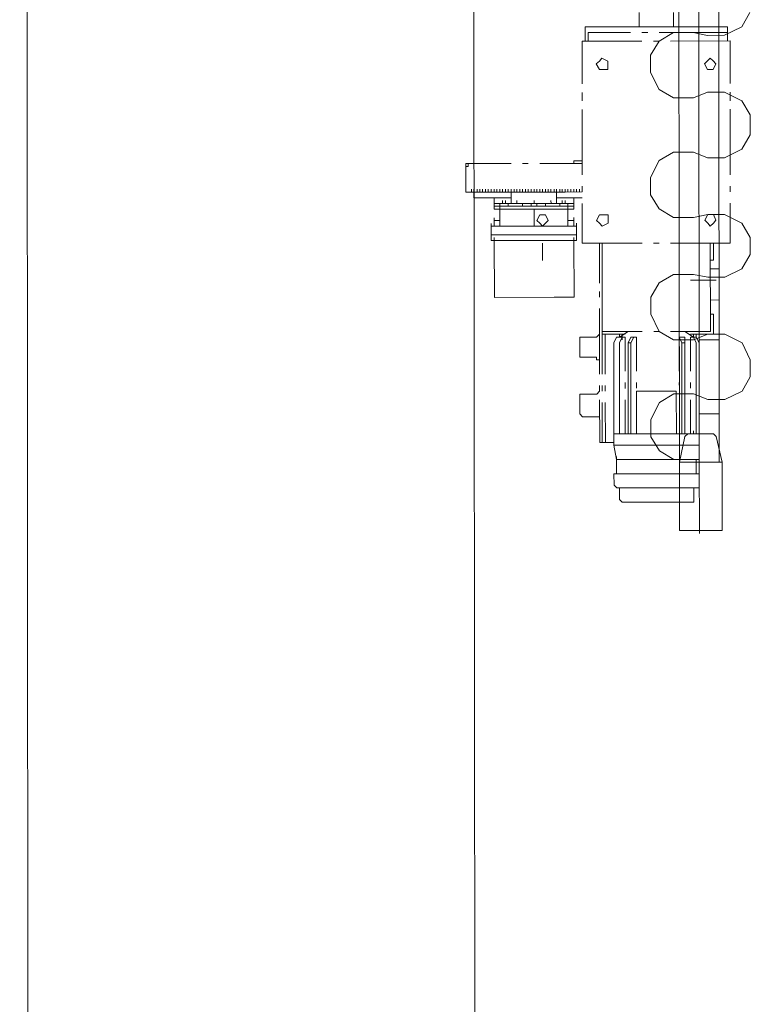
# Model space of a CAD drawing. Header units: inches. Extents: x -5850 to 5646, y 8947 to 13007.
# Tile 62 of 256: x -4498 to -4390, y 10320 to 10466. Entities that reach past the tile are written whole.
import ezdxf

# ---------------------------------------------------------------- set-up
doc = ezdxf.new("R2010")
doc.units = ezdxf.units.IN
doc.header["$MEASUREMENT"] = 0
doc.layers.add('at_Entity', color=7, linetype='Continuous')

msp = doc.modelspace()

# ---------------------------------------------------------------- linework, layer by layer
at = {"layer": 'at_Entity', "color": 7, "lineweight": 20}
for p, q in [((-4498.3, 11697.4), (-4496.97, 10199.58)), ((-4430.67, 10205.55), (-4432, 11691.97)), ((-4406.37, 10467.03), (-4406.36, 10464.92)), ((-4401.29, 10464.93), (-4401.29, 10467.04)), ((-4414.39, 10464.91), (-4393.26, 10464.93)), ((-4414.39, 10462.81), (-4414.39, 10464.91)), ((-4407.65, 10464.08), (-4413.95, 10464.07)), ((-4413.95, 10464.07), (-4413.95, 10462.81)), ((-4405.08, 10464.08), (-4405.97, 10464.08)), ((-4396.66, 10464.09), (-4403.41, 10464.08)), ((-4393.26, 10464.09), (-4396.66, 10464.09)), ((-4393.26, 10464.09), (-4393.7, 10464.09)), ((-4393.26, 10464.93), (-4393.26, 10462.83)), ((-4393.26, 10462.83), (-4393.26, 10464.09)), ((-4414.84, 10462.81), (-4405.97, 10462.81)), ((-4414.83, 10456.47), (-4414.84, 10462.81)), ((-4404.24, 10462.82), (-4403.41, 10462.82)), ((-4401.73, 10462.82), (-4392.87, 10462.83)), ((-4392.87, 10462.83), (-4392.86, 10456.49)), ((-4412.27, 10459.85), (-4412.72, 10459.43)), ((-4411.88, 10460.27), (-4412.27, 10459.85)), ((-4410.99, 10459.85), (-4411.88, 10460.27)), ((-4410.99, 10458.58), (-4410.99, 10459.85)), ((-4396.21, 10459.86), (-4396.66, 10459.44)), ((-4395.82, 10460.29), (-4396.21, 10459.86)), ((-4395.37, 10459.86), (-4395.82, 10460.29)), ((-4394.98, 10459.44), (-4395.37, 10459.86)), ((-4412.72, 10459.43), (-4412.27, 10458.58)), ((-4412.27, 10458.58), (-4410.99, 10458.58)), ((-4396.66, 10459.44), (-4396.21, 10458.6)), ((-4396.21, 10458.6), (-4395.37, 10458.6)), ((-4395.37, 10458.6), (-4394.98, 10459.44)), ((-4414.83, 10453.93), (-4414.83, 10455.2)), ((-4392.86, 10455.22), (-4392.86, 10453.95)), ((-4414.82, 10442.95), (-4414.83, 10452.67)), ((-4392.86, 10452.69), (-4392.85, 10442.97)), ((-4416.05, 10444.64), (-4416.05, 10445.06)), ((-4416.05, 10445.06), (-4414.82, 10445.06)), ((-4431.72, 10444.62), (-4432.11, 10444.62)), ((-4432.11, 10444.62), (-4432.11, 10444.2)), ((-4432.1, 10440.4), (-4432.11, 10444.2)), ((-4432.11, 10444.2), (-4431.72, 10444.2)), ((-4432.1, 10440.4), (-4432.11, 10444.2)), ((-4431.72, 10444.2), (-4432.11, 10444.2)), ((-4431.72, 10444.62), (-4425.36, 10444.63)), ((-4431.72, 10444.2), (-4431.72, 10444.62)), ((-4431.72, 10444.62), (-4431.72, 10444.2)), ((-4423.69, 10444.63), (-4422.85, 10444.63)), ((-4421.12, 10444.63), (-4414.82, 10444.64)), ((-4431.27, 10440.4), (-4431.27, 10440.83)), ((-4431.27, 10440.4), (-4431.27, 10440.83)), ((-4430.88, 10440.4), (-4430.88, 10440.83)), ((-4430.88, 10440.4), (-4430.88, 10440.83)), ((-4430.43, 10440.4), (-4430.43, 10440.83)), ((-4430.43, 10440.4), (-4430.43, 10440.83)), ((-4429.99, 10440.4), (-4429.99, 10440.83)), ((-4429.99, 10440.4), (-4429.99, 10440.83)), ((-4429.6, 10440.4), (-4429.6, 10440.83)), ((-4429.15, 10440.4), (-4429.15, 10440.83)), ((-4428.76, 10440.4), (-4428.76, 10440.83)), ((-4428.31, 10440.4), (-4428.31, 10440.83)), ((-4427.87, 10440.41), (-4427.87, 10440.83)), ((-4427.48, 10440.41), (-4427.48, 10440.83)), ((-4427.48, 10440.41), (-4427.48, 10440.83)), ((-4427.03, 10440.41), (-4427.03, 10440.83)), ((-4427.03, 10440.41), (-4427.03, 10440.83)), ((-4427.03, 10440.41), (-4427.03, 10440.83)), ((-4426.64, 10440.41), (-4426.64, 10440.83)), ((-4426.64, 10440.41), (-4426.64, 10440.83)), ((-4426.19, 10440.41), (-4426.19, 10440.83)), ((-4426.19, 10440.41), (-4426.19, 10440.83)), ((-4426.19, 10440.41), (-4426.19, 10440.83)), ((-4425.8, 10440.41), (-4425.8, 10440.83)), ((-4425.8, 10440.41), (-4425.8, 10440.83)), ((-4425.8, 10440.41), (-4425.8, 10440.83)), ((-4425.36, 10440.41), (-4425.36, 10440.83)), ((-4425.36, 10440.41), (-4425.36, 10440.83)), ((-4424.91, 10440.41), (-4424.91, 10440.83)), ((-4424.91, 10440.41), (-4424.91, 10440.83)), ((-4424.91, 10440.41), (-4424.91, 10440.83)), ((-4424.52, 10440.41), (-4424.52, 10440.83)), ((-4424.07, 10440.41), (-4424.08, 10440.83)), ((-4424.07, 10440.41), (-4424.08, 10440.83)), ((-4423.68, 10440.41), (-4423.68, 10440.83)), ((-4423.68, 10440.41), (-4423.68, 10440.83)), ((-4423.24, 10440.41), (-4423.24, 10440.83)), ((-4423.24, 10440.41), (-4423.24, 10440.83)), ((-4423.24, 10440.41), (-4423.24, 10440.83)), ((-4422.85, 10440.41), (-4422.85, 10440.83)), ((-4422.4, 10440.41), (-4422.4, 10440.83)), ((-4422.4, 10440.41), (-4422.4, 10440.83)), ((-4421.96, 10440.41), (-4421.96, 10440.83)), ((-4421.96, 10440.41), (-4421.96, 10440.83)), ((-4421.96, 10440.41), (-4421.96, 10440.83)), ((-4421.57, 10440.41), (-4421.57, 10440.83)), ((-4421.57, 10440.41), (-4421.57, 10440.83)), ((-4421.12, 10440.41), (-4421.12, 10440.83)), ((-4421.12, 10440.41), (-4421.12, 10440.83)), ((-4421.12, 10440.41), (-4421.12, 10440.83)), ((-4420.73, 10440.41), (-4420.73, 10440.84)), ((-4420.28, 10440.41), (-4420.28, 10440.84)), ((-4420.28, 10440.41), (-4420.28, 10440.84)), ((-4420.28, 10440.41), (-4420.28, 10440.84)), ((-4419.89, 10440.41), (-4419.89, 10440.84)), ((-4419.89, 10440.41), (-4419.89, 10440.84)), ((-4419.45, 10440.41), (-4419.45, 10440.84)), ((-4419.45, 10440.41), (-4419.45, 10440.84)), ((-4419, 10440.41), (-4419, 10440.84)), ((-4419, 10440.41), (-4419, 10440.84)), ((-4419, 10440.41), (-4419, 10440.84)), ((-4418.61, 10440.41), (-4418.61, 10440.84)), ((-4418.61, 10440.41), (-4418.61, 10440.84)), ((-4418.16, 10440.41), (-4418.16, 10440.84)), ((-4418.16, 10440.41), (-4418.16, 10440.84)), ((-4417.77, 10440.41), (-4417.77, 10440.84)), ((-4417.77, 10440.41), (-4417.77, 10440.84)), ((-4417.77, 10440.41), (-4417.77, 10440.84)), ((-4417.33, 10440.41), (-4417.33, 10440.84)), ((-4417.33, 10440.41), (-4417.33, 10440.84)), ((-4416.94, 10440.41), (-4416.94, 10440.84)), ((-4416.94, 10440.41), (-4416.94, 10440.84)), ((-4416.94, 10440.41), (-4416.94, 10440.84)), ((-4416.49, 10440.42), (-4416.49, 10440.84)), ((-4416.49, 10440.42), (-4416.49, 10440.84)), ((-4416.49, 10440.42), (-4416.49, 10440.84)), ((-4416.04, 10440.42), (-4416.05, 10440.84)), ((-4416.04, 10440.42), (-4416.05, 10440.84)), ((-4415.65, 10440.42), (-4415.65, 10440.84)), ((-4415.21, 10440.42), (-4415.21, 10440.84)), ((-4414.82, 10440.42), (-4414.82, 10441.26)), ((-4414.82, 10440.42), (-4414.82, 10440.84)), ((-4392.85, 10441.28), (-4392.85, 10440.44)), ((-4431.27, 10440.4), (-4432.1, 10440.4)), ((-4431.27, 10440.4), (-4427.87, 10440.41)), ((-4424.91, 10440.41), (-4431.27, 10440.4)), ((-4430.88, 10439.55), (-4430.88, 10440.4)), ((-4425.36, 10439.56), (-4430.88, 10439.55)), ((-4427.87, 10440.41), (-4427.48, 10440.41)), ((-4427.87, 10438.72), (-4427.87, 10439.56)), ((-4427.48, 10440.41), (-4424.52, 10440.41)), ((-4426.64, 10438.72), (-4426.64, 10439.14)), ((-4426.64, 10438.72), (-4426.64, 10439.14)), ((-4426.19, 10438.72), (-4426.19, 10439.14)), ((-4426.19, 10438.72), (-4426.19, 10439.14)), ((-4425.36, 10438.72), (-4425.36, 10440.41)), ((-4424.07, 10440.41), (-4424.52, 10440.41)), ((-4424.52, 10438.72), (-4424.52, 10439.14)), ((-4424.52, 10438.72), (-4424.52, 10439.14)), ((-4423.68, 10440.41), (-4424.07, 10440.41)), ((-4423.68, 10440.41), (-4422.85, 10440.41)), ((-4422.4, 10440.41), (-4423.24, 10440.41)), ((-4422.85, 10440.41), (-4420.73, 10440.41)), ((-4421.95, 10438.72), (-4421.95, 10439.14)), ((-4421.95, 10438.72), (-4421.95, 10439.14)), ((-4414.82, 10440.42), (-4421.12, 10440.41)), ((-4420.28, 10440.41), (-4420.73, 10440.41)), ((-4419.89, 10440.41), (-4420.28, 10440.41)), ((-4419.45, 10440.41), (-4419.89, 10440.41)), ((-4419, 10440.41), (-4419.45, 10440.41)), ((-4419.44, 10438.72), (-4419.45, 10439.15)), ((-4419.44, 10438.72), (-4419.45, 10439.15)), ((-4418.61, 10440.41), (-4419, 10440.41)), ((-4418.16, 10440.41), (-4418.61, 10440.41)), ((-4418.61, 10438.72), (-4418.61, 10440.41)), ((-4414.82, 10439.57), (-4418.61, 10439.57)), ((-4417.77, 10440.41), (-4418.16, 10440.41)), ((-4417.33, 10440.41), (-4417.77, 10440.41)), ((-4417.77, 10438.72), (-4417.77, 10439.15)), ((-4417.33, 10440.41), (-4414.82, 10440.42)), ((-4417.33, 10438.72), (-4417.33, 10439.15)), ((-4417.33, 10438.72), (-4417.33, 10439.15)), ((-4416.04, 10439.57), (-4416.04, 10438.73)), ((-4427.86, 10438.29), (-4427.87, 10438.72)), ((-4427.03, 10438.72), (-4427.87, 10438.72)), ((-4427.86, 10438.29), (-4416.04, 10438.3)), ((-4427.86, 10438.29), (-4427.86, 10437.87)), ((-4427.86, 10437.87), (-4416.04, 10437.88)), ((-4425.8, 10438.72), (-4427.03, 10438.72)), ((-4427.03, 10438.72), (-4427.03, 10438.29)), ((-4426.64, 10438.72), (-4427.03, 10438.72)), ((-4427.03, 10437.87), (-4427.03, 10438.29)), ((-4427.03, 10436.18), (-4427.03, 10437.87)), ((-4426.64, 10438.72), (-4426.19, 10438.72)), ((-4425.8, 10438.72), (-4426.19, 10438.72)), ((-4425.8, 10438.72), (-4424.52, 10438.72)), ((-4425.8, 10438.29), (-4425.8, 10438.72)), ((-4418.61, 10438.72), (-4425.36, 10438.72)), ((-4422.4, 10438.3), (-4424.52, 10438.29)), ((-4423.68, 10438.3), (-4423.68, 10438.72)), ((-4421.56, 10438.72), (-4422.4, 10438.72)), ((-4422.4, 10438.72), (-4422.4, 10438.3)), ((-4421.56, 10438.72), (-4422.4, 10438.72)), ((-4421.95, 10435.34), (-4421.95, 10437.87)), ((-4421.56, 10438.3), (-4421.56, 10438.72)), ((-4419.44, 10438.3), (-4421.56, 10438.3)), ((-4420.28, 10438.3), (-4420.28, 10438.72)), ((-4419.44, 10438.72), (-4418.16, 10438.72)), ((-4416.94, 10438.73), (-4418.16, 10438.72)), ((-4418.16, 10438.72), (-4418.16, 10438.3)), ((-4417.77, 10438.72), (-4418.16, 10438.72)), ((-4416.94, 10438.73), (-4417.33, 10438.72)), ((-4416.94, 10438.73), (-4416.04, 10438.73)), ((-4416.94, 10438.3), (-4416.94, 10438.73)), ((-4416.93, 10437.88), (-4416.94, 10438.3)), ((-4416.93, 10436.19), (-4416.93, 10437.88)), ((-4416.04, 10438.3), (-4416.04, 10438.73)), ((-4416.04, 10438.3), (-4416.04, 10437.88)), ((-4414.81, 10432.81), (-4414.82, 10438.73)), ((-4392.85, 10438.75), (-4392.84, 10432.83)), ((-4427.86, 10436.18), (-4427.86, 10436.6)), ((-4427.03, 10436.18), (-4427.03, 10436.6)), ((-4421.12, 10437.03), (-4421.56, 10436.18)), ((-4420.73, 10437.03), (-4421.12, 10437.03)), ((-4420.28, 10437.03), (-4420.73, 10437.03)), ((-4419.89, 10436.19), (-4420.28, 10437.03)), ((-4416.93, 10436.19), (-4416.93, 10436.61)), ((-4416.04, 10436.19), (-4416.04, 10436.61)), ((-4412.25, 10437.04), (-4412.7, 10436.19)), ((-4411.86, 10437.04), (-4412.25, 10437.04)), ((-4410.97, 10437.04), (-4411.86, 10437.04)), ((-4410.97, 10435.77), (-4410.97, 10437.04)), ((-4396.19, 10437.05), (-4396.64, 10436.21)), ((-4396.64, 10436.21), (-4396.19, 10435.79)), ((-4395.8, 10437.05), (-4396.19, 10437.05)), ((-4395.35, 10437.05), (-4395.8, 10437.05)), ((-4394.96, 10436.21), (-4395.35, 10437.05)), ((-4395.35, 10435.79), (-4394.96, 10436.21)), ((-4428.31, 10435.34), (-4428.31, 10435.76)), ((-4415.65, 10435.35), (-4428.31, 10435.34)), ((-4428.31, 10435.34), (-4428.31, 10434.49)), ((-4428.31, 10434.49), (-4428.31, 10434.91)), ((-4427.86, 10436.18), (-4427.03, 10436.18)), ((-4427.86, 10435.34), (-4427.86, 10436.18)), ((-4427.03, 10435.34), (-4427.03, 10436.18)), ((-4421.56, 10436.18), (-4421.12, 10435.77)), ((-4421.12, 10435.77), (-4420.72, 10435.34)), ((-4420.72, 10435.34), (-4420.28, 10435.77)), ((-4420.28, 10435.77), (-4419.89, 10436.19)), ((-4416.93, 10436.19), (-4416.04, 10436.19)), ((-4416.93, 10435.35), (-4416.93, 10436.19)), ((-4416.04, 10435.35), (-4416.04, 10436.19)), ((-4415.65, 10435.35), (-4415.65, 10435.77)), ((-4415.65, 10434.5), (-4415.65, 10435.35)), ((-4415.65, 10434.5), (-4415.65, 10434.92)), ((-4412.7, 10436.19), (-4412.25, 10435.77)), ((-4412.25, 10435.77), (-4411.86, 10435.35)), ((-4411.86, 10435.35), (-4410.97, 10435.77)), ((-4396.19, 10435.79), (-4395.8, 10435.36)), ((-4395.8, 10435.36), (-4395.35, 10435.79)), ((-4428.31, 10434.07), (-4428.31, 10434.49)), ((-4415.65, 10434.08), (-4428.31, 10434.07)), ((-4428.31, 10434.07), (-4415.65, 10434.08)), ((-4428.31, 10433.22), (-4428.31, 10434.07)), ((-4428.31, 10433.22), (-4428.31, 10433.65)), ((-4427.86, 10433.22), (-4427.86, 10433.65)), ((-4416.04, 10433.23), (-4416.04, 10433.66)), ((-4415.65, 10434.08), (-4415.65, 10434.5)), ((-4415.65, 10433.23), (-4415.65, 10434.08)), ((-4415.65, 10433.23), (-4415.65, 10433.66)), ((-4428.31, 10433.22), (-4415.65, 10433.23)), ((-4427.86, 10433.22), (-4427.85, 10424.77)), ((-4420.72, 10430.27), (-4420.72, 10432.81)), ((-4416.04, 10433.23), (-4416.03, 10424.78)), ((-4405.94, 10432.82), (-4414.81, 10432.81)), ((-4412.25, 10432.81), (-4412.24, 10426.9)), ((-4411.85, 10430.28), (-4411.86, 10432.81)), ((-4411.84, 10419.72), (-4411.86, 10432.81)), ((-4403.38, 10432.82), (-4404.22, 10432.82)), ((-4392.84, 10432.83), (-4401.71, 10432.82)), ((-4395.78, 10419.73), (-4395.8, 10432.83)), ((-4395.35, 10430.3), (-4395.35, 10432.83)), ((-4411.85, 10430.28), (-4411.85, 10430.71)), ((-4411.85, 10430.28), (-4411.85, 10422.26)), ((-4395.79, 10430.3), (-4395.35, 10430.3)), ((-4394.51, 10429.03), (-4395.79, 10429.03)), ((-4394.51, 10424.39), (-4394.51, 10429.03)), ((-4394.95, 10427.34), (-4398.75, 10427.34)), ((-4427.85, 10424.77), (-4427.85, 10425.2)), ((-4427.85, 10424.77), (-4418.99, 10424.78)), ((-4416.03, 10424.78), (-4418.99, 10424.78)), ((-4416.03, 10424.78), (-4416.03, 10425.21)), ((-4412.24, 10425.64), (-4412.24, 10424.79)), ((-4412.24, 10423.1), (-4412.23, 10413.38)), ((-4395.79, 10424.38), (-4394.51, 10424.39)), ((-4411.85, 10422.26), (-4411.85, 10422.68)), ((-4411.84, 10419.3), (-4411.85, 10422.26)), ((-4395.79, 10422.27), (-4395.34, 10422.27)), ((-4395.34, 10422.27), (-4395.34, 10419.32)), ((-4414.8, 10418.87), (-4415.19, 10418.87)), ((-4415.19, 10418.87), (-4415.19, 10418.45)), ((-4414.8, 10418.87), (-4412.68, 10418.88)), ((-4412.68, 10418.88), (-4412.23, 10419.3)), ((-4405.93, 10419.72), (-4411.84, 10419.72)), ((-4411.84, 10419.3), (-4411.84, 10413.38)), ((-4408.44, 10419.3), (-4411.84, 10419.3)), ((-4411.39, 10413.39), (-4411.4, 10419.3)), ((-4410.11, 10418.03), (-4409.72, 10418.88)), ((-4409.72, 10418.88), (-4410.11, 10418.03)), ((-4408.89, 10418.88), (-4409.72, 10418.88)), ((-4408, 10419.72), (-4409.28, 10418.88)), ((-4409.28, 10418.88), (-4409.28, 10419.3)), ((-4409.28, 10418.03), (-4408.89, 10418.88)), ((-4408.89, 10418.88), (-4409.28, 10418.03)), ((-4408.89, 10419.3), (-4408.89, 10418.88)), ((-4408.89, 10418.46), (-4408.89, 10418.88)), ((-4408.89, 10418.88), (-4408.44, 10418.88)), ((-4408.44, 10418.88), (-4408.44, 10413.81)), ((-4407.61, 10418.88), (-4407.99, 10418.03)), ((-4407.16, 10418.88), (-4407.61, 10418.88)), ((-4407.6, 10418.03), (-4407.16, 10418.88)), ((-4407.16, 10418.88), (-4406.77, 10418.88)), ((-4406.77, 10418.88), (-4406.76, 10413.81)), ((-4403.37, 10419.73), (-4404.2, 10419.73)), ((-4395.78, 10419.73), (-4401.69, 10419.73)), ((-4400.41, 10418.89), (-4400.41, 10419.31)), ((-4400.41, 10413.82), (-4400.41, 10418.89)), ((-4399.58, 10418.89), (-4400.41, 10418.89)), ((-4400.41, 10418.89), (-4400.02, 10418.04)), ((-4398.29, 10418.89), (-4399.58, 10419.73)), ((-4399.57, 10418.04), (-4399.58, 10418.89)), ((-4395.34, 10419.32), (-4398.74, 10419.31)), ((-4398.73, 10413.82), (-4398.74, 10418.89)), ((-4398.29, 10418.89), (-4398.74, 10418.89)), ((-4398.29, 10418.89), (-4398.29, 10419.31)), ((-4398.29, 10418.89), (-4398.29, 10419.31)), ((-4398.29, 10418.89), (-4397.9, 10418.89)), ((-4397.9, 10418.04), (-4398.29, 10418.89)), ((-4398.29, 10418.89), (-4397.9, 10418.04)), ((-4397.9, 10419.31), (-4397.9, 10418.89)), ((-4397.9, 10418.89), (-4397.46, 10418.04)), ((-4397.46, 10418.04), (-4397.46, 10419.31)), ((-4415.19, 10415.92), (-4415.19, 10418.45)), ((-4410.1, 10404.51), (-4410.11, 10418.03)), ((-4410.11, 10418.03), (-4410.1, 10404.51)), ((-4409.27, 10404.52), (-4409.28, 10418.03)), ((-4409.28, 10418.03), (-4409.27, 10404.52)), ((-4407.98, 10404.52), (-4407.99, 10418.03)), ((-4407.99, 10418.03), (-4407.6, 10418.03)), ((-4407.6, 10418.03), (-4407.59, 10404.52)), ((-4400.01, 10404.52), (-4400.02, 10418.04)), ((-4400.02, 10418.04), (-4399.57, 10418.04)), ((-4399.57, 10418.04), (-4399.56, 10404.52)), ((-4397.89, 10404.53), (-4397.9, 10418.04)), ((-4397.9, 10418.04), (-4397.89, 10404.53)), ((-4397.46, 10418.47), (-4394.5, 10418.47)), ((-4397.44, 10404.53), (-4397.46, 10418.04)), ((-4394.5, 10418.47), (-4394.49, 10407.48)), ((-4415.19, 10415.92), (-4414.8, 10415.92)), ((-4414.8, 10415.92), (-4412.68, 10415.92)), ((-4412.68, 10415.5), (-4412.68, 10415.92)), ((-4412.23, 10415.5), (-4412.68, 10415.5)), ((-4412.23, 10411.69), (-4412.23, 10410.85)), ((-4411.84, 10411.7), (-4411.84, 10410.85)), ((-4411.39, 10410.85), (-4411.39, 10411.7)), ((-4408.44, 10412.12), (-4408.43, 10411.27)), ((-4406.76, 10412.12), (-4406.76, 10411.28)), ((-4400.4, 10411.28), (-4400.41, 10412.13)), ((-4398.73, 10411.28), (-4398.73, 10412.13)), ((-4414.79, 10410.43), (-4415.18, 10410.43)), ((-4415.18, 10410.43), (-4415.18, 10410)), ((-4415.18, 10407.47), (-4415.18, 10410)), ((-4414.79, 10410.43), (-4412.67, 10410.43)), ((-4412.67, 10410.43), (-4412.23, 10410.85)), ((-4406.76, 10410.86), (-4406.76, 10404.52)), ((-4400.85, 10410.86), (-4406.76, 10410.86)), ((-4400.84, 10404.52), (-4400.85, 10410.86)), ((-4412.23, 10409.58), (-4412.22, 10403.67)), ((-4411.83, 10409.16), (-4411.83, 10403.25)), ((-4411.38, 10403.25), (-4411.39, 10409.16)), ((-4408.43, 10409.58), (-4408.43, 10404.52)), ((-4406.76, 10409.59), (-4406.76, 10404.52)), ((-4400.4, 10404.52), (-4400.4, 10409.59)), ((-4398.73, 10404.52), (-4398.73, 10409.59)), ((-4415.18, 10407.47), (-4414.79, 10407.05)), ((-4414.79, 10407.05), (-4412.67, 10407.05)), ((-4412.22, 10407.05), (-4412.67, 10407.05)), ((-4394.49, 10407.48), (-4397.45, 10407.48)), ((-4410.1, 10404.51), (-4409.27, 10404.52)), ((-4410.1, 10404.51), (-4410.1, 10402.82)), ((-4409.71, 10404.51), (-4410.1, 10404.51)), ((-4409.71, 10404.51), (-4406.76, 10404.52)), ((-4409.27, 10404.52), (-4409.27, 10404.94)), ((-4409.27, 10404.52), (-4408.43, 10404.52)), ((-4407.59, 10404.52), (-4407.98, 10404.52)), ((-4407.59, 10404.52), (-4406.76, 10404.52)), ((-4406.76, 10404.52), (-4400.84, 10404.52)), ((-4397.44, 10404.53), (-4400.84, 10404.52)), ((-4400.4, 10404.52), (-4400.01, 10404.52)), ((-4399.56, 10404.11), (-4400.39, 10400.3)), ((-4399.56, 10404.52), (-4400.01, 10404.52)), ((-4399.12, 10404.52), (-4399.56, 10404.11)), ((-4395.32, 10404.53), (-4399.12, 10404.52)), ((-4398.73, 10404.52), (-4397.89, 10404.53)), ((-4398.28, 10404.52), (-4398.28, 10404.95)), ((-4397.89, 10404.53), (-4397.89, 10404.95)), ((-4397.89, 10404.53), (-4397.89, 10404.95)), ((-4397.89, 10404.53), (-4397.44, 10404.53)), ((-4397.44, 10404.53), (-4397.44, 10404.95)), ((-4397.44, 10404.53), (-4397.44, 10404.95)), ((-4397.44, 10404.53), (-4397.44, 10402.84)), ((-4394.93, 10404.11), (-4395.32, 10404.53)), ((-4394.04, 10400.31), (-4394.93, 10404.11)), ((-4412.22, 10403.67), (-4412.22, 10403.25)), ((-4412.22, 10403.67), (-4412.22, 10403.25)), ((-4412.22, 10403.25), (-4411.83, 10403.25)), ((-4412.22, 10403.25), (-4411.83, 10403.25)), ((-4411.83, 10403.25), (-4411.83, 10403.67)), ((-4411.83, 10403.25), (-4411.38, 10403.25)), ((-4410.1, 10403.25), (-4411.38, 10403.25)), ((-4410.1, 10402.82), (-4410.1, 10403.25)), ((-4397.44, 10402.84), (-4410.1, 10402.82)), ((-4410.1, 10402.82), (-4409.71, 10400.72)), ((-4397.44, 10402.84), (-4397.44, 10403.26)), ((-4397.44, 10402.84), (-4397.44, 10400.73)), ((-4409.71, 10400.72), (-4409.71, 10401.14)), ((-4397.89, 10400.73), (-4409.71, 10400.72)), ((-4409.71, 10400.72), (-4409.71, 10398.6)), ((-4394.04, 10400.31), (-4400.39, 10400.3)), ((-4400.39, 10400.3), (-4400.39, 10390.59)), ((-4397.89, 10400.73), (-4397.88, 10398.61)), ((-4397.89, 10400.73), (-4397.44, 10400.73)), ((-4394.03, 10390.59), (-4394.04, 10400.31)), ((-4410.1, 10398.6), (-4410.09, 10396.91)), ((-4409.71, 10398.6), (-4410.1, 10398.6)), ((-4409.71, 10398.6), (-4397.88, 10398.61)), ((-4397.44, 10398.61), (-4397.88, 10398.61)), ((-4397.44, 10398.61), (-4397.44, 10396.92)), ((-4410.09, 10396.91), (-4409.7, 10396.49)), ((-4397.44, 10396.5), (-4397.44, 10396.92)), ((-4397.88, 10396.5), (-4409.7, 10396.49)), ((-4409.26, 10396.49), (-4409.26, 10394.8)), ((-4398.27, 10396.5), (-4398.27, 10394.81)), ((-4397.88, 10396.5), (-4397.44, 10396.5)), ((-4409.26, 10394.8), (-4408.87, 10394.38)), ((-4398.27, 10394.39), (-4408.87, 10394.38)), ((-4398.27, 10394.39), (-4398.27, 10394.81)), ((-4400.39, 10390.59), (-4400.39, 10390.16)), ((-4400.39, 10390.16), (-4400, 10390.16)), ((-4400, 10390.16), (-4394.47, 10390.17)), ((-4394.47, 10390.17), (-4394.03, 10390.17)), ((-4394.03, 10390.17), (-4394.03, 10390.59))]:
    msp.add_line(p, q, dxfattribs=at)
at = {"layer": 'at_Entity', "color": 1, "lineweight": 20}
for p, q in [((-4400.39, 10400.3), (-4401.38, 11498.12)), ((-4397.44, 10404.95), (-4398.42, 11498.12)), ((-4394.48, 10400.31), (-4395.46, 11498.12)), ((-4391.14, 10464.94), (-4389.92, 10467.05)), ((-4401.29, 10464.08), (-4403.41, 10462.82)), ((-4398.33, 10464.09), (-4401.29, 10464.08)), ((-4398.33, 10464.09), (-4396.21, 10463.66)), ((-4393.7, 10463.67), (-4391.14, 10464.94)), ((-4403.41, 10462.82), (-4404.69, 10460.7)), ((-4396.21, 10463.66), (-4393.7, 10463.67)), ((-4404.69, 10460.7), (-4404.68, 10458.16)), ((-4404.68, 10458.16), (-4403.4, 10455.63)), ((-4403.4, 10455.63), (-4401.28, 10454.37)), ((-4396.21, 10455.22), (-4398.32, 10454.37)), ((-4393.7, 10455.22), (-4396.21, 10455.22)), ((-4391.13, 10453.96), (-4393.7, 10455.22)), ((-4401.28, 10454.37), (-4398.32, 10454.37)), ((-4389.9, 10451.84), (-4391.13, 10453.96)), ((-4389.9, 10448.89), (-4389.9, 10451.84)), ((-4391.12, 10446.77), (-4389.9, 10448.89)), ((-4393.69, 10445.5), (-4391.12, 10446.77)), ((-4403.39, 10445.07), (-4404.67, 10442.54)), ((-4401.27, 10446.34), (-4403.39, 10445.07)), ((-4398.32, 10446.34), (-4401.27, 10446.34)), ((-4398.32, 10446.34), (-4396.2, 10445.5)), ((-4396.2, 10445.5), (-4393.69, 10445.5)), ((-4404.67, 10442.54), (-4404.67, 10440)), ((-4404.67, 10440), (-4403.38, 10437.89)), ((-4403.38, 10437.89), (-4401.26, 10436.63)), ((-4401.26, 10436.63), (-4398.31, 10436.63)), ((-4396.19, 10437.05), (-4398.31, 10436.63)), ((-4393.68, 10437.06), (-4396.19, 10437.05)), ((-4391.11, 10435.79), (-4393.68, 10437.06)), ((-4389.89, 10433.68), (-4391.11, 10435.79)), ((-4389.88, 10431.15), (-4389.89, 10433.68)), ((-4391.11, 10429.03), (-4389.88, 10431.15)), ((-4393.67, 10427.76), (-4391.11, 10429.03)), ((-4401.26, 10428.18), (-4403.37, 10426.91)), ((-4398.3, 10428.18), (-4401.26, 10428.18)), ((-4398.3, 10428.18), (-4396.18, 10427.76)), ((-4396.18, 10427.76), (-4393.67, 10427.76)), ((-4403.37, 10426.91), (-4404.65, 10424.8)), ((-4404.65, 10424.8), (-4404.65, 10422.26)), ((-4404.65, 10422.26), (-4403.37, 10419.73)), ((-4403.37, 10419.73), (-4401.25, 10418.46)), ((-4396.17, 10419.32), (-4398.29, 10418.47)), ((-4393.66, 10419.32), (-4396.17, 10419.32)), ((-4391.1, 10418.05), (-4393.66, 10419.32)), ((-4401.25, 10418.46), (-4398.29, 10418.47)), ((-4389.87, 10415.52), (-4391.1, 10418.05)), ((-4389.87, 10412.98), (-4389.87, 10415.52)), ((-4391.09, 10410.87), (-4389.87, 10412.98)), ((-4401.24, 10410.44), (-4403.36, 10409.17)), ((-4398.28, 10410.44), (-4401.24, 10410.44)), ((-4398.28, 10410.44), (-4396.17, 10409.6)), ((-4393.66, 10409.6), (-4391.09, 10410.87)), ((-4403.36, 10409.17), (-4404.64, 10406.63)), ((-4396.17, 10409.6), (-4393.66, 10409.6)), ((-4404.64, 10406.63), (-4404.64, 10404.1)), ((-4404.64, 10404.1), (-4403.35, 10401.99)), ((-4397.44, 10403.26), (-4397.44, 10404.95)), ((-4403.35, 10401.99), (-4401.23, 10400.72)), ((-4401.23, 10400.72), (-4398.28, 10400.73)), ((-4394.48, 10400.31), (-4400.39, 10400.3))]:
    msp.add_line(p, q, dxfattribs=at)
at = {"layer": 'at_Entity', "color": 3, "lineweight": 20}
for p, q in [((-4397.44, 10401.99), (-4397.44, 10403.26)), ((-4397.44, 10400.3), (-4397.44, 10401.99)), ((-4397.43, 10389.74), (-4397.44, 10400.3))]:
    msp.add_line(p, q, dxfattribs=at)

doc.saveas('drawing.dxf')
